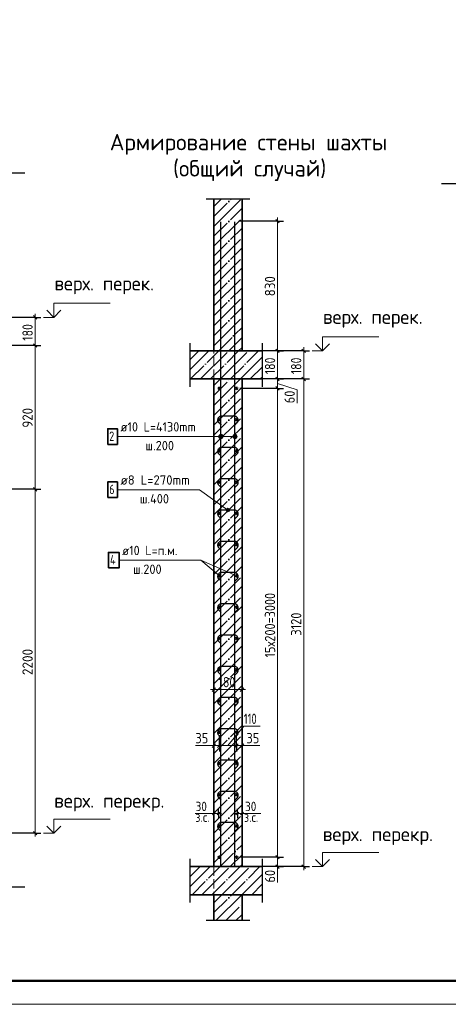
# Model space of a CAD drawing. Header units: millimetres. Extents: x -49773 to 2322955, y -3321 to 58485.
# Tile 256 of 256: x 1069722 to 1078857, y -2413 to 18587. Entities that reach past the tile are written whole.
import ezdxf

# ---------------------------------------------------------------- set-up
doc = ezdxf.new("R2010")
doc.units = ezdxf.units.MM
for name, pattern in [('______11', [500, 400, -50, 0, -50]), ('______2', [270, 200, -70]), ('______5', [1100, 800, -100, 100, -100])]:
    doc.linetypes.add(name, pattern=pattern)
for name, color, linetype, lineweight in [('Standard', 7, 'Continuous', 25), ('Арм.стержн. вертикальными 1', 22, 'Continuous', 35), ('Арм.стержн.горизонт. 1', 180, 'Continuous', 35), ('Высотная отметки_ общее', 7, 'Continuous', 13), ('Перекрытие_ общее', 7, 'Continuous', 35), ('Размерная линия_ общее', 7, 'Continuous', 13), ('Размерная линия_ общее_1', 7, 'Continuous', 13), ('Стена_ общее', 7, 'Continuous', 35)]:
    doc.layers.add(name, color=color, linetype=linetype, lineweight=lineweight)
doc.layers.add('Арм.стержн.Стяжки', color=7, linetype='Continuous', lineweight=35, true_color=0x501e0f)
doc.styles.add('ISOCPEUR', font='txt')

msp = doc.modelspace()

# ---------------------------------------------------------------- hatches: boundary and pattern name
at = {"layer": 'Арм.стержн. вертикальными 1', "linetype": 'Continuous', "lineweight": 13, "transparency": 33554687}
for points in [[(1073971.8, 9673.6), (1073971.8, 9718.6), (1073965.5, 9696.1)], [(1073971.8, 9673.6), (1073971.8, 9718.6), (1073965.5, 9696.1)], [(1073971.8, 9718.6), (1073988, 9657.4), (1073988, 9734.8)], [(1073971.8, 9718.6), (1073988, 9657.4), (1073988, 9734.8)], [(1073971.8, 9718.6), (1073971.8, 9673.6), (1073988, 9657.4)], [(1073971.8, 9718.6), (1073971.8, 9673.6), (1073988, 9657.4)], [(1073988, 9734.8), (1074010.5, 9651.1), (1074010.5, 9741.1)], [(1073988, 9734.8), (1074010.5, 9651.1), (1074010.5, 9741.1)], [(1073988, 9734.8), (1073988, 9657.4), (1074010.5, 9651.1)], [(1073988, 9734.8), (1073988, 9657.4), (1074010.5, 9651.1)], [(1074010.5, 9741.1), (1074010.5, 9651.1), (1074033, 9657.4)], [(1074010.5, 9741.1), (1074033, 9657.4), (1074033, 9734.8)], [(1074010.5, 9741.1), (1074010.5, 9651.1), (1074033, 9657.4)], [(1074010.5, 9741.1), (1074033, 9657.4), (1074033, 9734.8)], [(1074033, 9734.8), (1074033, 9657.4), (1074049.2, 9673.6)], [(1074033, 9734.8), (1074049.2, 9673.6), (1074049.2, 9718.6)], [(1074033, 9734.8), (1074033, 9657.4), (1074049.2, 9673.6)], [(1074033, 9734.8), (1074049.2, 9673.6), (1074049.2, 9718.6)], [(1074049.2, 9718.6), (1074049.2, 9673.6), (1074055.5, 9696.1)], [(1074049.2, 9718.6), (1074049.2, 9673.6), (1074055.5, 9696.1)], [(1074271.8, 9673.6), (1074271.8, 9718.6), (1074265.5, 9696.1)], [(1074271.8, 9673.6), (1074271.8, 9718.6), (1074265.5, 9696.1)], [(1074271.8, 9718.6), (1074288, 9657.4), (1074288, 9734.8)], [(1074271.8, 9718.6), (1074288, 9657.4), (1074288, 9734.8)], [(1074271.8, 9718.6), (1074271.8, 9673.6), (1074288, 9657.4)], [(1074271.8, 9718.6), (1074271.8, 9673.6), (1074288, 9657.4)], [(1074288, 9734.8), (1074310.5, 9651.1), (1074310.5, 9741.1)], [(1074288, 9734.8), (1074310.5, 9651.1), (1074310.5, 9741.1)], [(1074288, 9734.8), (1074288, 9657.4), (1074310.5, 9651.1)], [(1074288, 9734.8), (1074288, 9657.4), (1074310.5, 9651.1)], [(1074310.5, 9741.1), (1074310.5, 9651.1), (1074333, 9657.4)], [(1074310.5, 9741.1), (1074333, 9657.4), (1074333, 9734.8)], [(1074310.5, 9741.1), (1074310.5, 9651.1), (1074333, 9657.4)], [(1074310.5, 9741.1), (1074333, 9657.4), (1074333, 9734.8)], [(1074333, 9734.8), (1074333, 9657.4), (1074349.2, 9673.6)], [(1074333, 9734.8), (1074349.2, 9673.6), (1074349.2, 9718.6)], [(1074333, 9734.8), (1074333, 9657.4), (1074349.2, 9673.6)], [(1074333, 9734.8), (1074349.2, 9673.6), (1074349.2, 9718.6)], [(1074349.2, 9718.6), (1074349.2, 9673.6), (1074355.5, 9696.1)], [(1074349.2, 9718.6), (1074349.2, 9673.6), (1074355.5, 9696.1)]]:
    msp.add_hatch(color=7, dxfattribs=at).paths.add_polyline_path(points)
at = {"layer": 'Арм.стержн.Стяжки', "linetype": 'Continuous', "lineweight": 13, "transparency": 33554687}
for points in [[(1074123.4, 8131.3), (1074145.3, 8161.7), (1074130.1, 8149.6)], [(1074145.3, 8161.7), (1074123.4, 8131.3), (1074126.5, 8112.4)], [(1074145.3, 8161.7), (1074126.5, 8112.4), (1074164.2, 8164.8)], [(1074164.2, 8164.8), (1074126.5, 8112.4), (1074138.6, 8097.2)], [(1074164.2, 8164.8), (1074138.6, 8097.2), (1074182.5, 8158.1)], [(1074182.5, 8158.1), (1074138.6, 8097.2), (1074156.9, 8090.5)], [(1074182.5, 8158.1), (1074156.9, 8090.5), (1074194.6, 8142.8)], [(1074194.6, 8142.8), (1074156.9, 8090.5), (1074175.7, 8093.6)], [(1074194.6, 8142.8), (1074175.7, 8093.6), (1074197.7, 8124)], [(1074197.7, 8124), (1074175.7, 8093.6), (1074191, 8105.7)]]:
    msp.add_hatch(color=7, dxfattribs=at).paths.add_polyline_path(points)

# ---------------------------------------------------------------- linework, layer by layer
at = {"layer": 'Standard', "color": 7, "linetype": 'Continuous', "lineweight": 25, "transparency": 33554687}
for p, q in [((1067353.3, 15319.2), (1069834.4, 15319.2)), ((1078709.4, 15089.5), (1084602.8, 15089.5)), ((1073693.9, 14765.1), (1074627.2, 14765.1)), ((1073355.8, 10757.6), (1073355.8, 11691)), ((1074889.1, 11691), (1074889.1, 10757.6)), ((1073355.8, -242.4), (1073355.8, 691)), ((1074889.1, 691), (1074889.1, -242.4)), ((1069834.4, 87.5), (1061770, 87.5)), ((1074627.2, -626.4), (1073693.9, -626.4))]:
    msp.add_line(p, q, dxfattribs=at)
at = {"layer": 'Standard', "color": 253, "linetype": '______11', "lineweight": 35, "true_color": 0xababab, "transparency": 33554687}
for p, q in [((1073860.5, 14390.6), (1074235, 14765.1)), ((1073860.5, 13966.4), (1074460.5, 14566.4)), ((1073860.5, 13542.1), (1074460.5, 14142.1)), ((1073860.5, 13117.8), (1074460.5, 13717.9)), ((1073860.5, 12693.6), (1074460.5, 13293.6)), ((1073860.5, 12269.3), (1074460.5, 12869.3)), ((1073860.5, 11845.1), (1074460.5, 12445.1)), ((1073964, 11524.3), (1074460.5, 12020.8)), ((1074388.3, 11524.3), (1074460.5, 11596.5)), ((1073860.5, 10572.3), (1074212.6, 10924.3)), ((1073860.5, 10148), (1074460.5, 10748)), ((1073860.5, 9723.7), (1074460.5, 10323.7)), ((1073860.5, 9299.5), (1074460.5, 9899.5)), ((1073860.5, 8875.2), (1074460.5, 9475.2)), ((1073860.5, 8450.9), (1074460.5, 9050.9)), ((1073860.5, 8026.7), (1074460.5, 8626.7)), ((1073860.5, 7602.4), (1074460.5, 8202.4)), ((1073860.5, 7178.2), (1074460.5, 7778.2)), ((1073860.5, 6753.9), (1074460.5, 7353.9)), ((1073860.5, 6329.6), (1074460.5, 6929.6)), ((1073860.5, 5905.4), (1074460.5, 6505.4)), ((1073860.5, 5481.1), (1074460.5, 6081.1)), ((1073860.5, 5056.8), (1074460.5, 5656.8)), ((1073860.5, 4632.6), (1074460.5, 5232.6)), ((1073860.5, 4208.3), (1074460.5, 4808.3)), ((1073860.5, 3784), (1074460.5, 4384)), ((1073860.5, 3359.8), (1074460.5, 3959.8)), ((1073860.5, 2935.5), (1074460.5, 3535.5)), ((1073860.5, 2511.2), (1074460.5, 3111.3)), ((1073860.5, 2087), (1074460.5, 2687)), ((1073860.5, 1662.7), (1074460.5, 2262.7)), ((1073860.5, 1238.4), (1074460.5, 1838.5)), ((1073860.5, 814.2), (1074460.5, 1414.2)), ((1073994.9, 524.3), (1074460.5, 989.9)), ((1074419.2, 524.3), (1074460.5, 565.7)), ((1073860.5, -458.6), (1074243.4, -75.7)), ((1074117, -626.4), (1074460.5, -282.9))]:
    msp.add_line(p, q, dxfattribs=at)
at = {"layer": 'Standard', "color": 253, "linetype": '______5', "lineweight": 35, "true_color": 0xababab, "transparency": 33554687}
for p, q in [((1073860.5, 14178.5), (1074447.2, 14765.1)), ((1073860.5, 14602.8), (1074022.9, 14765.1)), ((1073860.5, 13754.2), (1074460.5, 14354.2)), ((1073860.5, 13330), (1074460.5, 13930)), ((1073860.5, 12905.7), (1074460.5, 13505.7)), ((1073860.5, 12481.5), (1074460.5, 13081.5)), ((1073860.5, 12057.2), (1074460.5, 12657.2)), ((1073860.5, 11632.9), (1074460.5, 12232.9)), ((1074176.2, 11524.3), (1074460.5, 11808.7)), ((1073860.5, 10360.1), (1074424.7, 10924.3)), ((1073860.5, 10784.4), (1074000.4, 10924.3)), ((1073860.5, 9935.9), (1074460.5, 10535.9)), ((1073860.5, 9511.6), (1074460.5, 10111.6)), ((1073860.5, 9087.3), (1074460.5, 9687.3)), ((1073860.5, 8663.1), (1074460.5, 9263.1)), ((1073860.5, 8238.8), (1074460.5, 8838.8)), ((1073860.5, 7814.6), (1074460.5, 8414.6)), ((1073860.5, 7390.3), (1074460.5, 7990.3)), ((1073860.5, 6966), (1074460.5, 7566)), ((1073860.5, 6541.8), (1074460.5, 7141.8)), ((1073860.5, 6117.5), (1074460.5, 6717.5)), ((1073860.5, 5693.2), (1074460.5, 6293.2)), ((1073860.5, 5269), (1074460.5, 5869)), ((1073860.5, 4844.7), (1074460.5, 5444.7)), ((1073860.5, 4420.4), (1074460.5, 5020.4)), ((1073860.5, 3996.2), (1074460.5, 4596.2)), ((1073860.5, 3571.9), (1074460.5, 4171.9)), ((1073860.5, 3147.6), (1074460.5, 3747.6)), ((1073860.5, 2723.4), (1074460.5, 3323.4)), ((1073860.5, 2299.1), (1074460.5, 2899.1)), ((1073860.5, 1874.9), (1074460.5, 2474.8)), ((1073860.5, 1450.6), (1074460.5, 2050.6)), ((1073860.5, 1026.3), (1074460.5, 1626.3)), ((1073860.5, 602.1), (1074460.5, 1202.1)), ((1074207, 524.3), (1074460.5, 777.8)), ((1073860.5, -246.5), (1074031.3, -75.7)), ((1073904.8, -626.4), (1074455.6, -75.7)), ((1074329.1, -626.4), (1074460.5, -495))]:
    msp.add_line(p, q, dxfattribs=at)
at = {"layer": 'Standard', "color": 7, "linetype": 'Continuous', "lineweight": 35, "transparency": 33554687}
for p, q in [((1073860.5, 14765.1), (1073860.5, 11524.3)), ((1074460.5, 11524.3), (1074460.5, 14765.1)), ((1073860.5, 11524.3), (1073355.8, 11524.3)), ((1074889.1, 11524.3), (1074460.5, 11524.3)), ((1073355.8, 10924.3), (1073860.5, 10924.3)), ((1073860.5, 10924.3), (1073860.5, 524.3)), ((1074460.5, 524.3), (1074460.5, 10924.3)), ((1074460.5, 10924.3), (1074889.1, 10924.3)), ((1073860.5, 524.3), (1073355.8, 524.3)), ((1074889.1, 524.3), (1074460.5, 524.3)), ((1073355.8, -75.7), (1073860.5, -75.7)), ((1073860.5, -75.7), (1073860.5, -626.4)), ((1074460.5, -626.4), (1074460.5, -75.7)), ((1074460.5, -75.7), (1074889.1, -75.7))]:
    msp.add_line(p, q, dxfattribs=at)
at = {"layer": 'Standard', "color": 253, "linetype": '______11', "lineweight": 13, "true_color": 0xababab, "transparency": 33554687}
for p, q in [((1073355.8, 11340.3), (1073539.8, 11524.3)), ((1073364, 10924.3), (1073964, 11524.3)), ((1073788.3, 10924.3), (1074388.3, 11524.3)), ((1074212.6, 10924.3), (1074812.6, 11524.3)), ((1074636.8, 10924.3), (1074889.1, 11176.6)), ((1073355.8, 309.4), (1073570.6, 524.3)), ((1073394.9, -75.7), (1073994.9, 524.3)), ((1073819.2, -75.7), (1074419.2, 524.3)), ((1074243.4, -75.7), (1074843.4, 524.3)), ((1074667.7, -75.7), (1074889.1, 145.7))]:
    msp.add_line(p, q, dxfattribs=at)
at = {"layer": 'Standard', "color": 253, "linetype": '______5', "lineweight": 13, "true_color": 0xababab, "transparency": 33554687}
for p, q in [((1073355.8, 11128.2), (1073751.9, 11524.3)), ((1073576.2, 10924.3), (1074176.2, 11524.3)), ((1074000.4, 10924.3), (1074600.4, 11524.3)), ((1074424.7, 10924.3), (1074889.1, 11388.7)), ((1074849, 10924.3), (1074889.1, 10964.5)), ((1073355.8, 521.6), (1073358.5, 524.3)), ((1073355.8, 97.3), (1073782.8, 524.3)), ((1073607, -75.7), (1074207, 524.3)), ((1074031.3, -75.7), (1074631.3, 524.3)), ((1074455.6, -75.7), (1074889.1, 357.9)), ((1074879.8, -75.7), (1074889.1, -66.4))]:
    msp.add_line(p, q, dxfattribs=at)
at = {"layer": 'Standard', "color": 7, "linetype": 'Continuous', "lineweight": 13, "transparency": 33554687}
for p, q in [((1074343.9, 6724.3), (1073579.1, 7059.6)), ((1073860.5, 1657.4), (1073460.5, 1657.4)), ((1074460.5, 1657.4), (1074860.5, 1657.4))]:
    msp.add_line(p, q, dxfattribs=at)
msp.add_lwpolyline([(1051708.1, -2413.2), (1111108.1, -2413.2), (1111108.1, 39586.8), (1051708.1, 39586.8), (1051708.1, -2413.2)], close=True, dxfattribs=at)
at = {"layer": 'Standard', "color": 7, "linetype": 'Continuous', "lineweight": 50, "transparency": 33554687}
msp.add_lwpolyline([(1053708.1, 39086.8), (1110608.1, 39086.8), (1110608.1, -1913.2), (1053708.1, -1913.2), (1053708.1, 39086.8)], close=True, dxfattribs=at)
at = {"layer": 'Арм.стержн. вертикальными 1', "color": 4, "linetype": 'Continuous', "lineweight": 25, "transparency": 33554687}
for p, q in [((1074010.5, 541), (1074010.5, 14274.3)), ((1074010.5, 541), (1074010.5, 14274.3)), ((1074310.5, 541), (1074310.5, 14274.3)), ((1074310.5, 541), (1074310.5, 14274.3))]:
    msp.add_line(p, q, dxfattribs=at)
at = {"layer": 'Арм.стержн. вертикальными 1', "color": 7, "linetype": 'Continuous', "lineweight": 13, "transparency": 33554687}
for p, q in [((1071803.3, 9696.1), (1073776.7, 9696.1)), ((1073776.7, 9696.1), (1074310.5, 9696.1)), ((1073776.7, 9696.1), (1074310.5, 9696.1)), ((1073776.7, 9696.1), (1074010.5, 9696.1)), ((1073776.7, 9696.1), (1074010.5, 9696.1)), ((1073965.5, 9696.1), (1073965.5, 9696.1)), ((1073965.5, 9696.1), (1073965.5, 9696.1)), ((1074010.5, 9741.1), (1074010.5, 9741.1)), ((1074010.5, 9741.1), (1074010.5, 9741.1)), ((1074055.5, 9696.1), (1074055.5, 9696.1)), ((1074055.5, 9696.1), (1074055.5, 9696.1)), ((1074265.5, 9696.1), (1074265.5, 9696.1)), ((1074265.5, 9696.1), (1074265.5, 9696.1)), ((1074310.5, 9741.1), (1074310.5, 9741.1)), ((1074310.5, 9741.1), (1074310.5, 9741.1)), ((1074355.5, 9696.1), (1074355.5, 9696.1)), ((1074355.5, 9696.1), (1074355.5, 9696.1)), ((1074010.5, 9651.1), (1074010.5, 9651.1)), ((1074010.5, 9651.1), (1074010.5, 9651.1)), ((1074310.5, 9651.1), (1074310.5, 9651.1)), ((1074310.5, 9651.1), (1074310.5, 9651.1))]:
    msp.add_line(p, q, dxfattribs=at)
at = {"layer": 'Арм.стержн. вертикальными 1', "color": 7, "linetype": 'Continuous', "lineweight": 35, "transparency": 33554687}
msp.add_lwpolyline([(1071596.7, 9529.4), (1071803.3, 9529.4), (1071803.3, 9862.8), (1071596.7, 9862.8), (1071596.7, 9529.4)], dxfattribs=at)
at = {"layer": 'Арм.стержн. вертикальными 1', "color": 7, "linetype": 'Continuous', "lineweight": 13, "transparency": 33554687}
for centre in [(1074010.5, 9696.1), (1074010.5, 9696.1), (1074310.5, 9696.1), (1074310.5, 9696.1)]:
    msp.add_circle(centre, 45, dxfattribs=at)
at = {"layer": 'Арм.стержн.горизонт. 1', "color": 7, "linetype": 'Continuous', "lineweight": 13, "transparency": 33554687}
for p, q in [((1071839.1, 7059.6), (1073579.1, 7059.6)), ((1073579.1, 7059.6), (1073977.2, 6724.3))]:
    msp.add_line(p, q, dxfattribs=at)
at = {"layer": 'Арм.стержн.горизонт. 1', "color": 7, "linetype": 'Continuous', "lineweight": 35, "transparency": 33554687}
msp.add_lwpolyline([(1071612.5, 6892.9), (1071839.1, 6892.9), (1071839.1, 7226.3), (1071612.5, 7226.3), (1071612.5, 6892.9)], dxfattribs=at)
at = {"layer": 'Арм.стержн.горизонт. 1', "color": 4, "linetype": 'Continuous', "lineweight": 50, "transparency": 33554687}
for centre in [(1073977.2, 10724.3), (1074343.9, 10724.3), (1073977.2, 10057.6), (1074343.9, 10057.6), (1073977.2, 9391), (1074343.9, 9391), (1073977.2, 8724.3), (1074343.9, 8724.3), (1073977.2, 8057.6), (1074343.9, 8057.6), (1073977.2, 7391), (1074343.9, 7391), (1073977.2, 6724.3), (1074343.9, 6724.3), (1073977.2, 6057.6), (1074343.9, 6057.6), (1073977.2, 5391), (1074343.9, 5391), (1073977.2, 4724.3), (1074343.9, 4724.3), (1073977.2, 4057.6), (1074343.9, 4057.6), (1073977.2, 3391), (1074343.9, 3391), (1073977.2, 2724.3), (1074343.9, 2724.3), (1073977.2, 2057.6), (1074343.9, 2057.6), (1073977.2, 1391), (1074343.9, 1391), (1073977.2, 724.3), (1074343.9, 724.3)]:
    msp.add_circle(centre, 16.7, dxfattribs=at)
at = {"layer": 'Арм.стержн.Стяжки', "color": 7, "linetype": 'Continuous', "lineweight": 13, "transparency": 33554687}
for p, q in [((1071803.3, 8562.8), (1073556.7, 8562.8)), ((1073556.7, 8562.8), (1074160.5, 8127.6)), ((1074130.1, 8149.6), (1074130.1, 8149.6)), ((1074138.6, 8097.2), (1074138.6, 8097.2)), ((1074182.5, 8158.1), (1074182.5, 8158.1)), ((1074191, 8105.7), (1074191, 8105.7))]:
    msp.add_line(p, q, dxfattribs=at)
at = {"layer": 'Арм.стержн.Стяжки', "color": 40, "linetype": 'Continuous', "lineweight": 25, "transparency": 33554687}
for points in [[(1074307.9, 9941.9), (1074358.3, 9992.3), (1074363.2, 9997.9), (1074367.5, 10003.9), (1074371.3, 10010.4), (1074374.5, 10017), (1074377, 10023.9), (1074378.8, 10031.2), (1074380, 10038.6), (1074380.5, 10045.9), (1074380.5, 10051.1), (1074378.6, 10065.3), (1074373.8, 10079.8), (1074366.3, 10093.2), (1074357.1, 10104.2), (1074346.1, 10113.4), (1074332.8, 10120.9), (1074318.2, 10125.7), (1074304, 10127.6), (1074017.1, 10127.6), (1074002.9, 10125.7), (1073988.3, 10120.9), (1073974.9, 10113.4), (1073964, 10104.2), (1073954.8, 10093.2), (1073947.3, 10079.8), (1073942.5, 10065.3), (1073940.5, 10051.1), (1073940.5, 10045.9), (1073941.1, 10038.6), (1073942.3, 10031.2), (1073944.1, 10023.9), (1073946.6, 10017), (1073949.8, 10010.4), (1073953.5, 10003.9), (1073957.9, 9997.9), (1073962.7, 9992.3), (1074013.2, 9941.9)], [(1074307.9, 9275.2), (1074358.3, 9325.6), (1074363.2, 9331.2), (1074367.5, 9337.3), (1074371.3, 9343.7), (1074374.5, 9350.3), (1074377, 9357.3), (1074378.8, 9364.5), (1074380, 9371.9), (1074380.5, 9379.2), (1074380.5, 9384.5), (1074378.6, 9398.6), (1074373.8, 9413.2), (1074366.3, 9426.6), (1074357.1, 9437.5), (1074346.1, 9446.7), (1074332.8, 9454.2), (1074318.2, 9459), (1074304, 9461), (1074017.1, 9461), (1074002.9, 9459), (1073988.3, 9454.2), (1073974.9, 9446.7), (1073964, 9437.5), (1073954.8, 9426.6), (1073947.3, 9413.2), (1073942.5, 9398.6), (1073940.5, 9384.5), (1073940.5, 9379.2), (1073941.1, 9371.9), (1073942.3, 9364.5), (1073944.1, 9357.3), (1073946.6, 9350.3), (1073949.8, 9343.7), (1073953.5, 9337.3), (1073957.9, 9331.2), (1073962.7, 9325.6), (1074013.2, 9275.2)], [(1074307.9, 8608.5), (1074358.3, 8659), (1074363.2, 8664.5), (1074367.5, 8670.6), (1074371.3, 8677), (1074374.5, 8683.7), (1074377, 8690.6), (1074378.8, 8697.8), (1074380, 8705.2), (1074380.5, 8712.6), (1074380.5, 8717.8), (1074378.6, 8731.9), (1074373.8, 8746.5), (1074366.3, 8759.9), (1074357.1, 8770.9), (1074346.1, 8780), (1074332.8, 8787.5), (1074318.2, 8792.3), (1074304, 8794.3), (1074017.1, 8794.3), (1074002.9, 8792.3), (1073988.3, 8787.5), (1073974.9, 8780), (1073964, 8770.9), (1073954.8, 8759.9), (1073947.3, 8746.5), (1073942.5, 8731.9), (1073940.5, 8717.8), (1073940.5, 8712.6), (1073941.1, 8705.2), (1073942.3, 8697.8), (1073944.1, 8690.6), (1073946.6, 8683.7), (1073949.8, 8677), (1073953.5, 8670.6), (1073957.9, 8664.5), (1073962.7, 8659), (1074013.2, 8608.5)], [(1074307.9, 7941.9), (1074358.3, 7992.3), (1074363.2, 7997.9), (1074367.5, 8003.9), (1074371.3, 8010.4), (1074374.5, 8017), (1074377, 8023.9), (1074378.8, 8031.2), (1074380, 8038.6), (1074380.5, 8045.9), (1074380.5, 8051.1), (1074378.6, 8065.3), (1074373.8, 8079.8), (1074366.3, 8093.2), (1074357.1, 8104.2), (1074346.1, 8113.4), (1074332.8, 8120.9), (1074318.2, 8125.7), (1074304, 8127.6), (1074017.1, 8127.6), (1074002.9, 8125.7), (1073988.3, 8120.9), (1073974.9, 8113.4), (1073964, 8104.2), (1073954.8, 8093.2), (1073947.3, 8079.8), (1073942.5, 8065.3), (1073940.5, 8051.1), (1073940.5, 8045.9), (1073941.1, 8038.6), (1073942.3, 8031.2), (1073944.1, 8023.9), (1073946.6, 8017), (1073949.8, 8010.4), (1073953.5, 8003.9), (1073957.9, 7997.9), (1073962.7, 7992.3), (1074013.2, 7941.9)], [(1074307.9, 7275.2), (1074358.3, 7325.6), (1074363.2, 7331.2), (1074367.5, 7337.3), (1074371.3, 7343.7), (1074374.5, 7350.3), (1074377, 7357.3), (1074378.8, 7364.5), (1074380, 7371.9), (1074380.5, 7379.2), (1074380.5, 7384.5), (1074378.6, 7398.6), (1074373.8, 7413.2), (1074366.3, 7426.6), (1074357.1, 7437.5), (1074346.1, 7446.7), (1074332.8, 7454.2), (1074318.2, 7459), (1074304, 7461), (1074017.1, 7461), (1074002.9, 7459), (1073988.3, 7454.2), (1073974.9, 7446.7), (1073964, 7437.5), (1073954.8, 7426.6), (1073947.3, 7413.2), (1073942.5, 7398.6), (1073940.5, 7384.5), (1073940.5, 7379.2), (1073941.1, 7371.9), (1073942.3, 7364.5), (1073944.1, 7357.3), (1073946.6, 7350.3), (1073949.8, 7343.7), (1073953.5, 7337.3), (1073957.9, 7331.2), (1073962.7, 7325.6), (1074013.2, 7275.2)], [(1074307.9, 6608.5), (1074358.3, 6659), (1074363.2, 6664.5), (1074367.5, 6670.6), (1074371.3, 6677), (1074374.5, 6683.7), (1074377, 6690.6), (1074378.8, 6697.8), (1074380, 6705.2), (1074380.5, 6712.6), (1074380.5, 6717.8), (1074378.6, 6731.9), (1074373.8, 6746.5), (1074366.3, 6759.9), (1074357.1, 6770.9), (1074346.1, 6780), (1074332.8, 6787.5), (1074318.2, 6792.3), (1074304, 6794.3), (1074017.1, 6794.3), (1074002.9, 6792.3), (1073988.3, 6787.5), (1073974.9, 6780), (1073964, 6770.9), (1073954.8, 6759.9), (1073947.3, 6746.5), (1073942.5, 6731.9), (1073940.5, 6717.8), (1073940.5, 6712.6), (1073941.1, 6705.2), (1073942.3, 6697.8), (1073944.1, 6690.6), (1073946.6, 6683.7), (1073949.8, 6677), (1073953.5, 6670.6), (1073957.9, 6664.5), (1073962.7, 6659), (1074013.2, 6608.5)], [(1074307.9, 5941.9), (1074358.3, 5992.3), (1074363.2, 5997.9), (1074367.5, 6003.9), (1074371.3, 6010.4), (1074374.5, 6017), (1074377, 6023.9), (1074378.8, 6031.2), (1074380, 6038.6), (1074380.5, 6045.9), (1074380.5, 6051.1), (1074378.6, 6065.3), (1074373.8, 6079.8), (1074366.3, 6093.2), (1074357.1, 6104.2), (1074346.1, 6113.4), (1074332.8, 6120.9), (1074318.2, 6125.7), (1074304, 6127.6), (1074017.1, 6127.6), (1074002.9, 6125.7), (1073988.3, 6120.9), (1073974.9, 6113.4), (1073964, 6104.2), (1073954.8, 6093.2), (1073947.3, 6079.8), (1073942.5, 6065.3), (1073940.5, 6051.1), (1073940.5, 6045.9), (1073941.1, 6038.6), (1073942.3, 6031.2), (1073944.1, 6023.9), (1073946.6, 6017), (1073949.8, 6010.4), (1073953.5, 6003.9), (1073957.9, 5997.9), (1073962.7, 5992.3), (1074013.2, 5941.9)], [(1074307.9, 5275.2), (1074358.3, 5325.6), (1074363.2, 5331.2), (1074367.5, 5337.3), (1074371.3, 5343.7), (1074374.5, 5350.3), (1074377, 5357.3), (1074378.8, 5364.5), (1074380, 5371.9), (1074380.5, 5379.2), (1074380.5, 5384.5), (1074378.6, 5398.6), (1074373.8, 5413.2), (1074366.3, 5426.6), (1074357.1, 5437.5), (1074346.1, 5446.7), (1074332.8, 5454.2), (1074318.2, 5459), (1074304, 5461), (1074017.1, 5461), (1074002.9, 5459), (1073988.3, 5454.2), (1073974.9, 5446.7), (1073964, 5437.5), (1073954.8, 5426.6), (1073947.3, 5413.2), (1073942.5, 5398.6), (1073940.5, 5384.5), (1073940.5, 5379.2), (1073941.1, 5371.9), (1073942.3, 5364.5), (1073944.1, 5357.3), (1073946.6, 5350.3), (1073949.8, 5343.7), (1073953.5, 5337.3), (1073957.9, 5331.2), (1073962.7, 5325.6), (1074013.2, 5275.2)], [(1074307.9, 4608.5), (1074358.3, 4659), (1074363.2, 4664.5), (1074367.5, 4670.6), (1074371.3, 4677), (1074374.5, 4683.7), (1074377, 4690.6), (1074378.8, 4697.8), (1074380, 4705.2), (1074380.5, 4712.6), (1074380.5, 4717.8), (1074378.6, 4731.9), (1074373.8, 4746.5), (1074366.3, 4759.9), (1074357.1, 4770.9), (1074346.1, 4780), (1074332.8, 4787.5), (1074318.2, 4792.3), (1074304, 4794.3), (1074017.1, 4794.3), (1074002.9, 4792.3), (1073988.3, 4787.5), (1073974.9, 4780), (1073964, 4770.9), (1073954.8, 4759.9), (1073947.3, 4746.5), (1073942.5, 4731.9), (1073940.5, 4717.8), (1073940.5, 4712.6), (1073941.1, 4705.2), (1073942.3, 4697.8), (1073944.1, 4690.6), (1073946.6, 4683.7), (1073949.8, 4677), (1073953.5, 4670.6), (1073957.9, 4664.5), (1073962.7, 4659), (1074013.2, 4608.5)], [(1074307.9, 3941.9), (1074358.3, 3992.3), (1074363.2, 3997.9), (1074367.5, 4003.9), (1074371.3, 4010.4), (1074374.5, 4017), (1074377, 4023.9), (1074378.8, 4031.2), (1074380, 4038.6), (1074380.5, 4045.9), (1074380.5, 4051.1), (1074378.6, 4065.3), (1074373.8, 4079.8), (1074366.3, 4093.2), (1074357.1, 4104.2), (1074346.1, 4113.4), (1074332.8, 4120.9), (1074318.2, 4125.7), (1074304, 4127.6), (1074017.1, 4127.6), (1074002.9, 4125.7), (1073988.3, 4120.9), (1073974.9, 4113.4), (1073964, 4104.2), (1073954.8, 4093.2), (1073947.3, 4079.8), (1073942.5, 4065.3), (1073940.5, 4051.1), (1073940.5, 4045.9), (1073941.1, 4038.6), (1073942.3, 4031.2), (1073944.1, 4023.9), (1073946.6, 4017), (1073949.8, 4010.4), (1073953.5, 4003.9), (1073957.9, 3997.9), (1073962.7, 3992.3), (1074013.2, 3941.9)], [(1074307.9, 3275.2), (1074358.3, 3325.6), (1074363.2, 3331.2), (1074367.5, 3337.3), (1074371.3, 3343.7), (1074374.5, 3350.3), (1074377, 3357.3), (1074378.8, 3364.5), (1074380, 3371.9), (1074380.5, 3379.2), (1074380.5, 3384.5), (1074378.6, 3398.6), (1074373.8, 3413.2), (1074366.3, 3426.6), (1074357.1, 3437.5), (1074346.1, 3446.7), (1074332.8, 3454.2), (1074318.2, 3459), (1074304, 3461), (1074017.1, 3461), (1074002.9, 3459), (1073988.3, 3454.2), (1073974.9, 3446.7), (1073964, 3437.5), (1073954.8, 3426.6), (1073947.3, 3413.2), (1073942.5, 3398.6), (1073940.5, 3384.5), (1073940.5, 3379.2), (1073941.1, 3371.9), (1073942.3, 3364.5), (1073944.1, 3357.3), (1073946.6, 3350.3), (1073949.8, 3343.7), (1073953.5, 3337.3), (1073957.9, 3331.2), (1073962.7, 3325.6), (1074013.2, 3275.2)], [(1074307.9, 2608.5), (1074358.3, 2659), (1074363.2, 2664.5), (1074367.5, 2670.6), (1074371.3, 2677), (1074374.5, 2683.7), (1074377, 2690.6), (1074378.8, 2697.8), (1074380, 2705.2), (1074380.5, 2712.6), (1074380.5, 2717.8), (1074378.6, 2731.9), (1074373.8, 2746.5), (1074366.3, 2759.9), (1074357.1, 2770.9), (1074346.1, 2780), (1074332.8, 2787.5), (1074318.2, 2792.3), (1074304, 2794.3), (1074017.1, 2794.3), (1074002.9, 2792.3), (1073988.3, 2787.5), (1073974.9, 2780), (1073964, 2770.9), (1073954.8, 2759.9), (1073947.3, 2746.5), (1073942.5, 2731.9), (1073940.5, 2717.8), (1073940.5, 2712.6), (1073941.1, 2705.2), (1073942.3, 2697.8), (1073944.1, 2690.6), (1073946.6, 2683.7), (1073949.8, 2677), (1073953.5, 2670.6), (1073957.9, 2664.5), (1073962.7, 2659), (1074013.2, 2608.5)], [(1074307.9, 1941.9), (1074358.3, 1992.3), (1074363.2, 1997.9), (1074367.5, 2003.9), (1074371.3, 2010.4), (1074374.5, 2017), (1074377, 2023.9), (1074378.8, 2031.2), (1074380, 2038.6), (1074380.5, 2045.9), (1074380.5, 2051.1), (1074378.6, 2065.3), (1074373.8, 2079.8), (1074366.3, 2093.2), (1074357.1, 2104.2), (1074346.1, 2113.4), (1074332.8, 2120.9), (1074318.2, 2125.7), (1074304, 2127.6), (1074017.1, 2127.6), (1074002.9, 2125.7), (1073988.3, 2120.9), (1073974.9, 2113.4), (1073964, 2104.2), (1073954.8, 2093.2), (1073947.3, 2079.8), (1073942.5, 2065.3), (1073940.5, 2051.1), (1073940.5, 2045.9), (1073941.1, 2038.6), (1073942.3, 2031.2), (1073944.1, 2023.9), (1073946.6, 2017), (1073949.8, 2010.4), (1073953.5, 2003.9), (1073957.9, 1997.9), (1073962.7, 1992.3), (1074013.2, 1941.9)], [(1074307.9, 1275.2), (1074358.3, 1325.6), (1074363.2, 1331.2), (1074367.5, 1337.3), (1074371.3, 1343.7), (1074374.5, 1350.3), (1074377, 1357.3), (1074378.8, 1364.5), (1074380, 1371.9), (1074380.5, 1379.2), (1074380.5, 1384.5), (1074378.6, 1398.6), (1074373.8, 1413.2), (1074366.3, 1426.6), (1074357.1, 1437.5), (1074346.1, 1446.7), (1074332.8, 1454.2), (1074318.2, 1459), (1074304, 1461), (1074017.1, 1461), (1074002.9, 1459), (1073988.3, 1454.2), (1073974.9, 1446.7), (1073964, 1437.5), (1073954.8, 1426.6), (1073947.3, 1413.2), (1073942.5, 1398.6), (1073940.5, 1384.5), (1073940.5, 1379.2), (1073941.1, 1371.9), (1073942.3, 1364.5), (1073944.1, 1357.3), (1073946.6, 1350.3), (1073949.8, 1343.7), (1073953.5, 1337.3), (1073957.9, 1331.2), (1073962.7, 1325.6), (1074013.2, 1275.2)]]:
    msp.add_lwpolyline(points, dxfattribs=at)
at = {"layer": 'Арм.стержн.Стяжки', "color": 7, "linetype": 'Continuous', "lineweight": 35, "transparency": 33554687}
msp.add_lwpolyline([(1071596.7, 8396.1), (1071803.3, 8396.1), (1071803.3, 8729.4), (1071596.7, 8729.4), (1071596.7, 8396.1)], dxfattribs=at)
at = {"layer": 'Арм.стержн.Стяжки', "color": 7, "linetype": 'Continuous', "lineweight": 13, "transparency": 33554687}
msp.add_circle((1074160.5, 8127.6), 37.5, dxfattribs=at)
at = {"layer": 'Высотная отметки_ общее', "color": 7, "linetype": 'Continuous', "lineweight": 13, "transparency": 33554687}
for p, q in [((1070449.8, 12238.2), (1070449.8, 12538.2)), ((1070449.8, 12538.2), (1071649.8, 12538.2)), ((1070449.8, 12238.2), (1070299.8, 12388.2)), ((1070449.8, 12238.2), (1070599.8, 12388.2)), ((1070449.8, 12238.2), (1070449.8, 12238.2)), ((1070449.8, 12238.2), (1070449.8, 12238.2)), ((1070449.8, 12238.2), (1070449.8, 12238.2)), ((1070449.8, 12238.2), (1070449.8, 12238.2)), ((1076174.4, 11524.3), (1076174.4, 11824.3)), ((1076174.4, 11824.3), (1077374.4, 11824.3)), ((1076174.4, 11524.3), (1076024.4, 11674.3)), ((1076174.4, 11524.3), (1076324.4, 11674.3)), ((1076174.4, 11524.3), (1076174.4, 11524.3)), ((1076174.4, 11524.3), (1076174.4, 11524.3)), ((1076174.4, 11524.3), (1076174.4, 11524.3)), ((1076174.4, 11524.3), (1076174.4, 11524.3)), ((1070449.8, 1238.2), (1070449.8, 1538.2)), ((1070449.8, 1538.2), (1071649.8, 1538.2)), ((1070449.8, 1238.2), (1070299.8, 1388.2)), ((1070449.8, 1238.2), (1070599.8, 1388.2)), ((1070449.8, 1238.2), (1070229.4, 1238.2)), ((1070449.8, 1238.2), (1070449.8, 1238.2)), ((1070449.8, 1238.2), (1070449.8, 1238.2)), ((1070449.8, 1238.2), (1070449.8, 1238.2)), ((1070449.8, 1238.2), (1070449.8, 1238.2)), ((1076174.4, 524.3), (1076024.4, 674.3)), ((1076174.4, 524.3), (1076174.4, 824.3)), ((1076174.4, 824.3), (1077374.4, 824.3)), ((1076174.4, 524.3), (1076324.4, 674.3)), ((1076174.4, 524.3), (1075954, 524.3)), ((1076174.4, 524.3), (1076174.4, 524.3)), ((1076174.4, 524.3), (1076174.4, 524.3)), ((1076174.4, 524.3), (1076174.4, 524.3)), ((1076174.4, 524.3), (1076174.4, 524.3))]:
    msp.add_line(p, q, dxfattribs=at)
for points in [[(1070449.8, 12238.2), (1070416, 12238.2), (1070416, 12238.2), (1070229.4, 12238.2)], [(1076174.4, 11524.3), (1076140.5, 11524.3), (1076140.5, 11524.3), (1075954, 11524.3)]]:
    msp.add_lwpolyline(points, dxfattribs=at)
at = {"layer": 'Перекрытие_ общее', "color": 7, "linetype": 'Continuous', "lineweight": 13, "transparency": 33554687}
for p, q in [((1074460.5, 11524.3), (1073860.5, 11524.3)), ((1073860.5, 10924.3), (1074460.5, 10924.3)), ((1074460.5, 524.3), (1073860.5, 524.3)), ((1073860.5, -75.7), (1074460.5, -75.7))]:
    msp.add_line(p, q, dxfattribs=at)
at = {"layer": 'Перекрытие_ общее', "color": 253, "linetype": '______2', "lineweight": 18, "true_color": 0xababab, "transparency": 33554687}
for p, q in [((1073860.5, 10924.3), (1073860.5, 11524.3)), ((1073860.5, 524.3), (1073860.5, -75.7))]:
    msp.add_line(p, q, dxfattribs=at)
at = {"layer": 'Размерная линия_ общее', "color": 253, "linetype": 'Continuous', "lineweight": -3, "true_color": 0xa0a0a0, "transparency": 33554687}
for p, q in [((1075217, 14291), (1074393.9, 14291)), ((1075217, 14291), (1075092, 14291)), ((1075217, 14291), (1075342, 14291)), ((1070049.8, 12238.2), (1069136.9, 12238.2)), ((1070049.8, 12238.2), (1069924.8, 12238.2)), ((1070049.8, 12238.2), (1070174.8, 12238.2)), ((1070049.8, 11638.2), (1069924.8, 11638.2)), ((1070049.8, 11638.2), (1070174.8, 11638.2)), ((1075774.4, 11524.3), (1074861.5, 11524.3)), ((1075217, 11524.3), (1075092, 11524.3)), ((1075217, 11524.3), (1075342, 11524.3)), ((1075774.4, 11524.3), (1075649.4, 11524.3)), ((1075774.4, 11524.3), (1075899.4, 11524.3)), ((1075217, 10924.3), (1075092, 10924.3)), ((1075217, 10924.3), (1075342, 10924.3)), ((1075774.4, 10924.3), (1075649.4, 10924.3)), ((1075774.4, 10924.3), (1075899.4, 10924.3)), ((1075217, 10724.3), (1075092, 10724.3)), ((1075217, 10724.3), (1075342, 10724.3)), ((1070049.8, 8571.5), (1069924.8, 8571.5)), ((1070049.8, 8571.5), (1070174.8, 8571.5)), ((1073860.5, 4298.1), (1073860.5, 4423.1)), ((1074460.5, 4298.1), (1074460.5, 4423.1)), ((1073860.5, 4298.1), (1073860.5, 4173.1)), ((1073860.5, 4298.1), (1073860.5, 4298.1)), ((1074460.5, 4298.1), (1074460.5, 4173.1)), ((1074460.5, 4298.1), (1074460.5, 4298.1)), ((1073860.5, 3104.1), (1073860.5, 3229.2)), ((1073977.2, 3104.1), (1073977.2, 3229.2)), ((1074343.9, 3104.1), (1074343.9, 3229.2)), ((1074460.5, 3104.1), (1074460.5, 3229.2)), ((1073860.5, 3104.1), (1073860.5, 2979.2)), ((1073860.5, 3104.1), (1073860.5, 3034.4)), ((1073977.2, 3104.1), (1073977.2, 2979.2)), ((1074343.9, 3104.1), (1074343.9, 2979.2)), ((1074460.5, 3104.1), (1074460.5, 2979.2)), ((1074460.5, 3104.1), (1074460.5, 3045.8)), ((1070049.8, 1238.2), (1069218.9, 1238.2)), ((1070049.8, 1238.2), (1069924.8, 1238.2)), ((1070049.8, 1238.2), (1070174.8, 1238.2)), ((1075217, 724.3), (1075092, 724.3)), ((1075217, 724.3), (1075342, 724.3)), ((1075774.4, 524.3), (1074943.4, 524.3)), ((1075217, 524.3), (1075092, 524.3)), ((1075217, 524.3), (1075342, 524.3)), ((1075774.4, 524.3), (1075649.4, 524.3)), ((1075774.4, 524.3), (1075899.4, 524.3))]:
    msp.add_line(p, q, dxfattribs=at)
at = {"layer": 'Размерная линия_ общее', "color": 7, "linetype": 'Continuous', "lineweight": 25, "transparency": 33554687}
for p, q in [((1075254.5, 14253.5), (1075179.5, 14328.5)), ((1070087.3, 12200.7), (1070012.3, 12275.7)), ((1070087.3, 11600.7), (1070012.3, 11675.7)), ((1075254.5, 11486.8), (1075179.5, 11561.8)), ((1075811.9, 11486.8), (1075736.9, 11561.8)), ((1075254.5, 10886.8), (1075179.5, 10961.8)), ((1075811.9, 10886.8), (1075736.9, 10961.8)), ((1075254.5, 10686.8), (1075179.5, 10761.8)), ((1070087.3, 8534), (1070012.3, 8609)), ((1073823, 4260.6), (1073898, 4335.6)), ((1074423, 4260.6), (1074498, 4335.6)), ((1073823, 3066.7), (1073898, 3141.7)), ((1073939.7, 3066.7), (1074014.7, 3141.7)), ((1074306.4, 3066.7), (1074381.4, 3141.7)), ((1074423, 3066.7), (1074498, 3141.7)), ((1070087.3, 1200.7), (1070012.3, 1275.7)), ((1075254.5, 686.8), (1075179.5, 761.8)), ((1075254.5, 486.8), (1075179.5, 561.8)), ((1075811.9, 486.8), (1075736.9, 561.8))]:
    msp.add_line(p, q, dxfattribs=at)
at = {"layer": 'Размерная линия_ общее', "color": 7, "linetype": 'Continuous', "lineweight": 13, "transparency": 33554687}
for p, q in [((1075217, 14291), (1075217, 14366)), ((1075217, 11524.3), (1075217, 14291)), ((1070049.8, 12238.2), (1070049.8, 12313.2)), ((1070049.8, 11638.2), (1070049.8, 12238.2)), ((1070049.8, 8571.5), (1070049.8, 11638.2)), ((1075774.4, 11524.3), (1075774.4, 11599.3)), ((1075217, 10924.3), (1075217, 11524.3)), ((1075774.4, 10924.3), (1075774.4, 11524.3)), ((1075217, 10724.3), (1075217, 10924.3)), ((1075217, 10824.3), (1075635.1, 10691.9)), ((1075635.1, 10691.9), (1075635.1, 10405.9)), ((1073860.5, 4298.1), (1073785.5, 4298.1)), ((1073860.5, 4298.1), (1074460.5, 4298.1)), ((1074460.5, 4298.1), (1074535.5, 4298.1)), ((1074160.5, 3104.1), (1074497.7, 3516.2)), ((1074497.7, 3516.2), (1074849.7, 3516.2)), ((1073752.9, 3104.2), (1073466.8, 3104.2)), ((1073918.9, 3104.1), (1073752.9, 3104.2)), ((1073860.5, 3104.1), (1073785.5, 3104.1)), ((1073860.5, 3104.1), (1073977.2, 3104.1)), ((1073977.2, 3104.1), (1074343.9, 3104.1)), ((1074343.9, 3104.1), (1074460.5, 3104.1)), ((1074402.2, 3104.1), (1074554.3, 3104.5)), ((1074460.5, 3104.1), (1074535.5, 3104.1)), ((1074554.3, 3104.5), (1074840.3, 3104.5)), ((1070049.8, 1238.2), (1070049.8, 1163.2)), ((1075217, 524.3), (1075217, 724.3)), ((1075217, 624.3), (1075217.2, 470)), ((1075217, 524.3), (1075217, 449.3)), ((1075217.2, 470), (1075217.2, 184)), ((1075774.4, 524.3), (1075774.4, 449.3))]:
    msp.add_line(p, q, dxfattribs=at)
at = {"layer": 'Размерная линия_ общее', "color": 253, "linetype": 'Continuous', "lineweight": -3, "true_color": 0xa0a0a0, "transparency": 33554687}
for points in [[(1070049.8, 11638.2), (1070032.8, 11638.2), (1070032.8, 11638.2), (1069123.4, 11638.2)], [(1075217, 11524.3), (1075200, 11524.3), (1075200, 11524.3), (1074527.2, 11524.3)], [(1075217, 10924.3), (1075200, 10924.3), (1075200, 10924.3), (1075200, 10924.3), (1075200, 10924.3), (1074527.2, 10924.3)], [(1075774.4, 10924.3), (1075757.4, 10924.3), (1075757.4, 10924.3), (1074847.9, 10924.3)], [(1075217, 10724.3), (1075200, 10724.3), (1075200, 10724.3), (1075200, 10724.3), (1075200, 10724.3), (1074410.5, 10724.3)], [(1070049.8, 8571.5), (1070032.8, 8571.5), (1070032.8, 8571.5), (1070032.8, 8571.5), (1070032.8, 8571.5), (1067586.6, 8571.5)], [(1073977.2, 3104.1), (1073977.2, 3121.4), (1073977.2, 3121.4), (1073977.2, 3324.3)], [(1074343.9, 3104.1), (1074343.9, 3121.5), (1074343.9, 3121.5), (1074343.9, 3324.3)], [(1075217, 724.3), (1075200.2, 724.3), (1075200.2, 724.3), (1075200.2, 724.3), (1075200.2, 724.3), (1075200.2, 724.3), (1075200.2, 724.3), (1074410.5, 724.3)], [(1075217, 524.3), (1075215.5, 524.3), (1075215.5, 524.3), (1075200.2, 524.3), (1075200.2, 524.3), (1075200.2, 524.3), (1075200.2, 524.3), (1075200.2, 524.3), (1075200.2, 524.3), (1074603.2, 524.3)]]:
    msp.add_lwpolyline(points, dxfattribs=at)
at = {"layer": 'Размерная линия_ общее', "color": 7, "linetype": 'Continuous', "lineweight": 13, "transparency": 33554687}
for points in [[(1075774.4, 524.3), (1075774.4, 5481.9), (1075774.4, 5481.9), (1075774.4, 10924.3)], [(1075217, 724.3), (1075217, 1021.4), (1075217, 1021.4), (1075217, 10724.3)], [(1070049.8, 1238.2), (1070049.8, 4660.2), (1070049.8, 4660.2), (1070049.8, 8571.5)]]:
    msp.add_lwpolyline(points, dxfattribs=at)
at = {"layer": 'Размерная линия_ общее_1', "color": 7, "linetype": 'Continuous', "lineweight": 25, "transparency": 33554687}
for p, q in [((1073890.5, 1687.4), (1073830.5, 1627.4)), ((1073990.5, 1687.4), (1073930.5, 1627.4)), ((1074330.5, 1627.4), (1074390.5, 1687.4)), ((1074430.5, 1627.4), (1074490.5, 1687.4))]:
    msp.add_line(p, q, dxfattribs=at)
at = {"layer": 'Размерная линия_ общее_1', "color": 253, "linetype": 'Continuous', "lineweight": -3, "true_color": 0xa0a0a0, "transparency": 33554687}
for p, q in [((1073860.5, 1657.4), (1073860.5, 1757.4)), ((1073960.5, 1657.4), (1073960.5, 1757.4)), ((1074360.5, 1657.4), (1074360.5, 1757.4)), ((1074460.5, 1657.4), (1074460.5, 1757.4)), ((1073860.5, 1657.4), (1073860.5, 1557.4)), ((1073960.5, 1657.4), (1073960.5, 1557.4)), ((1074360.5, 1657.4), (1074360.5, 1557.4)), ((1074460.5, 1657.4), (1074460.5, 1557.4))]:
    msp.add_line(p, q, dxfattribs=at)
at = {"layer": 'Размерная линия_ общее_1', "color": 7, "linetype": 'Continuous', "lineweight": 13, "transparency": 33554687}
for p, q in [((1073860.5, 1657.4), (1073800.5, 1657.4)), ((1073960.5, 1657.4), (1073860.5, 1657.4)), ((1073960.5, 1657.4), (1074020.5, 1657.4)), ((1074360.5, 1657.4), (1074300.5, 1657.4)), ((1074460.5, 1657.4), (1074520.5, 1657.4))]:
    msp.add_line(p, q, dxfattribs=at)
msp.add_lwpolyline([(1074360.5, 1657.4), (1074420.4, 1657.4), (1074420.4, 1657.4), (1074460.5, 1657.4)], dxfattribs=at)
at = {"layer": 'Стена_ общее', "color": 7, "linetype": 'Continuous', "lineweight": 35, "transparency": 33554687}
for p, q in [((1073860.5, 11524.3), (1074460.5, 11524.3)), ((1074460.5, 10924.3), (1073860.5, 10924.3)), ((1073860.5, 524.3), (1074460.5, 524.3)), ((1074460.5, -75.7), (1073860.5, -75.7))]:
    msp.add_line(p, q, dxfattribs=at)

# ---------------------------------------------------------------- texts
at = {"layer": 'Standard', "color": 7, "linetype": 'Continuous', "lineweight": 35, "transparency": 33554687, "char_height": 350, "attachment_point": 7, "style": 'ISOCPEUR'}
for s, insert, width in [('\\W0.99;Армирование стены шахты', (1071641.8, 15706.5), 6155.035), ('\\W0.98;(общий случай)', (1072989.3, 15146.5), 3459.578)]:
    msp.add_mtext(s, dxfattribs=dict(at, insert=insert, width=width))
at = {"layer": 'Арм.стержн. вертикальными 1', "color": 7, "linetype": 'Continuous', "lineweight": 25, "transparency": 33554687, "char_height": 200, "attachment_point": 7, "style": 'ISOCPEUR'}
for s, insert, width in [('\\W0.94;ø10 L=4130mm ', (1071870, 9802.8), 1933.168), ('\\W0.78;2', (1071630, 9602.8), 217.601), ('\\W0.95;ш.200 ', (1072400, 9402.8), 874.669)]:
    msp.add_mtext(s, dxfattribs=dict(at, insert=insert, width=width))
at = {"layer": 'Арм.стержн.горизонт. 1', "color": 7, "linetype": 'Continuous', "lineweight": 25, "transparency": 33554687, "char_height": 200, "attachment_point": 7, "style": 'ISOCPEUR'}
for s, insert, width in [('\\W0.94;ø10 L=п.м.', (1071905.8, 7166.3), 1333.213), ('\\W0.80;4', (1071645.8, 6966.3), 239.886), ('\\W0.95;ш.200 ', (1072135.8, 6766.3), 874.662)]:
    msp.add_mtext(s, dxfattribs=dict(at, insert=insert, width=width))
at = {"layer": 'Арм.стержн.Стяжки', "color": 7, "linetype": 'Continuous', "lineweight": 25, "transparency": 33554687, "char_height": 200, "attachment_point": 7, "style": 'ISOCPEUR'}
for s, insert, width in [('\\W0.98;ø8 L=270mm ', (1071870, 8669.4), 1716.835), ('\\W0.78;6', (1071630, 8469.4), 217.601), ('\\W0.95;ш.400 ', (1072280, 8269.4), 894.821)]:
    msp.add_mtext(s, dxfattribs=dict(at, insert=insert, width=width))
at = {"layer": 'Высотная отметки_ общее', "color": 7, "linetype": 'Continuous', "lineweight": 25, "transparency": 33554687, "char_height": 300, "attachment_point": 7, "style": 'ISOCPEUR'}
for s, insert, width in [('\\W0.97;верх. перек.', (1070461.1, 12731.1), 2394.329), ('\\W0.97;верх. перек.', (1076185.7, 12017.2), 2394.323), ('\\W0.98;верх. перекр.', (1070455.9, 1699.4), 2604.473), ('\\W0.98;верх. перекр.', (1076180.4, 985.5), 2604.486)]:
    msp.add_mtext(s, dxfattribs=dict(at, insert=insert, width=width))
at = {"layer": 'Размерная линия_ общее', "color": 7, "linetype": 'Continuous', "lineweight": 25, "transparency": 33554687, "char_height": 220, "attachment_point": 7, "rotation": 90, "style": 'ISOCPEUR'}
for s, insert, width in [('\\W0.91;830', (1075167, 12687.6), 561.988), ('\\W0.83;180', (1069999.8, 11740.2), 508.571), ('\\W0.83;180', (1075167, 11026.3), 508.571), ('\\W0.83;180', (1075724.4, 11026.3), 508.571), ('\\W0.87;60', (1075585.1, 10405.9), 403.924), ('\\W0.91;920', (1069999.8, 9884.9), 561.981), ('\\W0.86;15х200=3000', (1075167, 4984.3), 1593.756), ('\\W0.87;3120', (1075724.4, 5449.3), 666.903), ('\\W0.93;2200', (1069999.8, 4607.9), 718.087), ('\\W0.87;60', (1075167.2, 184), 403.924)]:
    msp.add_mtext(s, dxfattribs=dict(at, insert=insert, width=width))
at = {"layer": 'Размерная линия_ общее', "color": 7, "linetype": 'Continuous', "lineweight": 25, "transparency": 33554687, "char_height": 220, "attachment_point": 7, "style": 'ISOCPEUR'}
for s, insert, width in [('\\W0.83;180', (1073962.5, 4348.1), 508.571), ('\\W0.74;110', (1074497.7, 3566.2), 455.155), ('\\W0.87;35', (1073466.8, 3154.2), 403.932), ('\\W0.87;35', (1074554.3, 3154.5), 403.932)]:
    msp.add_mtext(s, dxfattribs=dict(at, insert=insert, width=width))
at = {"layer": 'Размерная линия_ общее_1', "color": 7, "linetype": 'Continuous', "lineweight": 18, "transparency": 33554687, "char_height": 200, "attachment_point": 7, "style": 'ISOCPEUR'}
for s, insert, width in [('\\W0.87;30', (1073470.5, 1707.4), 367.21), ('\\W0.87;30', (1074523.9, 1707.4), 367.202), ('\\W0.90;з.с.', (1073467.1, 1476.8), 459.942), ('\\W0.90;з.с.', (1074504, 1476.8), 459.942)]:
    msp.add_mtext(s, dxfattribs=dict(at, insert=insert, width=width))

doc.saveas('drawing.dxf')
